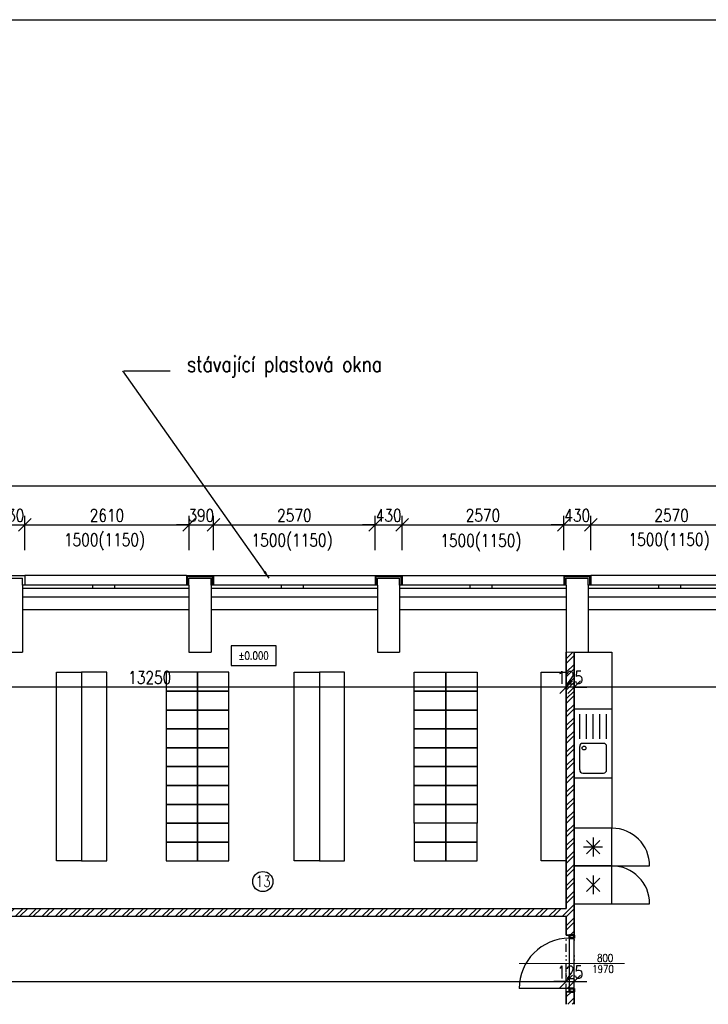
# Model space of a CAD drawing. Header units: millimetres. Extents: x -637441 to -130928, y -380379 to -53767.
# Tile 99 of 193: x -504066 to -493114, y -146827 to -131168. Entities that reach past the tile are written whole.
import ezdxf
from ezdxf.enums import TextEntityAlignment as Align

# ---------------------------------------------------------------- set-up
doc = ezdxf.new("R2010")
doc.units = ezdxf.units.MM
doc.header["$LTSCALE"] = 10
doc.linetypes.add('DIVIDE', pattern=[31.75, 12.7, -6.35, 0, -6.35, 0, -6.35])
for name, color, linetype, lineweight in [('_ARW_PŘÍČKA_NOVÁ', 6, 'Continuous', 35), ('CKDVERE_', 7, 'Continuous', 25), ('CKDVERE_OSY', 1, 'Continuous', 18), ('CKDVERE_PRAH', 7, 'Continuous', 25), ('CKDVERE_ZARUBNE_RAM', 5, 'Continuous', 50), ('CKKOTY', 7, 'Continuous', 25), ('CKSTENY_NADROVINOU', 7, 'DIVIDE', 25), ('CKSTENY_SRAF', 1, 'Continuous', 18), ('CKTEXTY_MALE', 7, 'Continuous', 25), ('CKTEXTY_STREDNI', 6, 'Continuous', 50)]:
    doc.layers.add(name, color=color, linetype=linetype, lineweight=lineweight)
for name, color, linetype in [('_ARW_ZAŘIZOVÁKY', 7, 'Continuous'), ('_ARW_ŠATNÍ_NÁBYTEK', 7, 'Continuous'), ('CKDVERE_POPIS', 7, 'Continuous'), ('SLABĚ', 7, 'Continuous'), ('Výplně otvorů', 7, 'Continuous'), ('ZDIVO', 6, 'Continuous'), ('ŠRAFY', 252, 'Continuous')]:
    doc.layers.add(name, color=color, linetype=linetype)
doc.styles.get("Standard").update_dxf_attribs({"font": 'simplex.shx', "width": 0.8})
doc.linetypes.add('IZOLACE', pattern='A,0.00254,-2.54,[134,ltypeshp.shx,S=2.54,R=0,X=-2.54,Y=0],-5.08,[134,ltypeshp.shx,S=2.54,R=180,X=2.54,Y=0],-2.54', length=10.16254)
doc.dimstyles.new('Cadkon', dxfattribs={"dimscale": 80, "dimtxt": 2.5, "dimasz": 2.5, "dimexe": 1.768, "dimexo": 5, "dimtad": 1, "dimrnd": 1, "dimtxsty": 'Standard', "dimblk1": 'OBLIQUE', "dimblk2": 'OBLIQUE', "dimsah": 1, "dimcen": 2.5, "dimdle": 1.8, "dimadec": 0, "dimazin": 0, "dimtfac": 1, "dimtix": 1, "dimtmove": 2, "dimatfit": 3, "dimfxl": 1, "dimarcsym": 0})
doc.dimstyles.new('Kopie z cadkon', dxfattribs={"dimscale": 100, "dimtxt": 2.5, "dimasz": 2.5, "dimexe": 1.768, "dimexo": 5, "dimgap": 0.666, "dimtad": 1, "dimdec": 0, "dimrnd": 1, "dimdsep": 46, "dimtxsty": 'Standard', "dimblk1": 'OBLIQUE', "dimblk2": 'OBLIQUE', "dimsah": 1, "dimcen": 2, "dimdle": 1.8, "dimazin": 2, "dimtfac": 0.75, "dimtdec": 0, "dimtix": 1, "dimtmove": 2, "dimatfit": 3, "dimfxl": 1, "dimtolj": 1, "dimtzin": 0, "dimarcsym": 0})
doc.dimstyles.new('normální', dxfattribs={"dimscale": 50, "dimtxt": 2.5, "dimasz": 2.5, "dimexe": 1.768, "dimexo": 5, "dimtad": 1, "dimrnd": 1, "dimtxsty": 'Standard', "dimblk1": 'OBLIQUE', "dimblk2": 'OBLIQUE', "dimsah": 1, "dimcen": 2.5, "dimdle": 1.8, "dimadec": 0, "dimazin": 0, "dimtfac": 1, "dimtix": 1, "dimtmove": 2, "dimatfit": 3, "dimfxl": 1, "dimarcsym": 0})
pattern_1 = [(45, (-3596.95, 0), (-106.066017, 106.066017), []), (45, (-3526.24, 0), (-106.066017, 106.066017), [])]

# ---------------------------------------------------------------- blocks, each defined once
blk = doc.blocks.new('ckheight')
at = {"color": 0, "linetype": 'ByBlock'}
blk.add_lwpolyline([(-28.5, 12.5), (-28.5, -12.5), (28.5, -12.5), (28.5, 12.5)], close=True, dxfattribs=at)
at = {"width": 0.8}
blk.add_attdef('VÝŠKA', text='', height=10, dxfattribs=at).set_placement((0, 0), align=Align.MIDDLE)
blk = doc.blocks.new('_OBLIQUE')
at = {"color": 0, "linetype": 'ByBlock'}
blk.add_line((-0.5, -0.5), (0.5, 0.5), dxfattribs=at)
blk = doc.blocks.new('*D973')
at = {"layer": 'CKKOTY', "color": 0, "lineweight": -2}
for p, q in [((-504413, -139201), (-504613, -139201)), ((-504413, -139607), (-504413, -139059)), ((-504413, -139201), (-503983, -139201)), ((-503983, -139607), (-503983, -139059)), ((-503983, -139201), (-503783, -139201))]:
    blk.add_line(p, q, dxfattribs=at)
at = {"layer": 'DEFPOINTS', "color": 0}
for p in [(-503983, -139201), (-504413, -140007), (-503983, -140007)]:
    blk.add_point(p, dxfattribs=at)
at = {"layer": 'CKKOTY', "color": 0, "lineweight": -2, "xscale": 200, "yscale": 200, "zscale": 200}
blk.add_blockref('_OBLIQUE', (-504413, -139201), dxfattribs=at)
at = {"layer": 'CKKOTY', "color": 0, "lineweight": -2, "xscale": 200, "yscale": 200, "zscale": 200, "rotation": 180}
blk.add_blockref('_OBLIQUE', (-503983, -139201), dxfattribs=at)
at = {"layer": 'CKKOTY', "color": 0, "insert": (-504198, -139051), "char_height": 200, "attachment_point": 5}
blk.add_mtext('430', dxfattribs=at)
blk = doc.blocks.new('*D974')
at = {"layer": 'CKKOTY', "color": 0, "lineweight": -2}
for p, q in [((-504127, -139201), (-501229, -139201)), ((-503983, -139607), (-503983, -139059)), ((-501373, -139607), (-501373, -139059))]:
    blk.add_line(p, q, dxfattribs=at)
at = {"layer": 'DEFPOINTS', "color": 0}
for p in [(-501373, -139201), (-503983, -140007), (-501373, -140007)]:
    blk.add_point(p, dxfattribs=at)
at = {"layer": 'CKKOTY', "color": 0, "lineweight": -2, "xscale": 200, "yscale": 200, "zscale": 200, "rotation": 180}
blk.add_blockref('_OBLIQUE', (-503983, -139201), dxfattribs=at)
at = {"layer": 'CKKOTY', "color": 0, "lineweight": -2, "xscale": 200, "yscale": 200, "zscale": 200}
blk.add_blockref('_OBLIQUE', (-501373, -139201), dxfattribs=at)
at = {"layer": 'CKKOTY', "color": 0, "insert": (-502678, -139051), "char_height": 200, "attachment_point": 5}
blk.add_mtext('2610', dxfattribs=at)
blk = doc.blocks.new('*D975')
at = {"layer": 'CKKOTY', "color": 0, "lineweight": -2}
for p, q in [((-501373, -139201), (-501573, -139201)), ((-501373, -139607), (-501373, -139059)), ((-501373, -139201), (-500983, -139201)), ((-500983, -139607), (-500983, -139059)), ((-500983, -139201), (-500783, -139201))]:
    blk.add_line(p, q, dxfattribs=at)
at = {"layer": 'DEFPOINTS', "color": 0}
for p in [(-500983, -139201), (-501373, -140007), (-500983, -140007)]:
    blk.add_point(p, dxfattribs=at)
at = {"layer": 'CKKOTY', "color": 0, "lineweight": -2, "xscale": 200, "yscale": 200, "zscale": 200}
blk.add_blockref('_OBLIQUE', (-501373, -139201), dxfattribs=at)
at = {"layer": 'CKKOTY', "color": 0, "lineweight": -2, "xscale": 200, "yscale": 200, "zscale": 200, "rotation": 180}
blk.add_blockref('_OBLIQUE', (-500983, -139201), dxfattribs=at)
at = {"layer": 'CKKOTY', "color": 0, "insert": (-501178, -139051), "char_height": 200, "attachment_point": 5}
blk.add_mtext('390', dxfattribs=at)
blk = doc.blocks.new('*D976')
at = {"layer": 'CKKOTY', "color": 0, "lineweight": -2}
for p, q in [((-501127, -139201), (-498269, -139201)), ((-500983, -139607), (-500983, -139059)), ((-498413, -139607), (-498413, -139059))]:
    blk.add_line(p, q, dxfattribs=at)
at = {"layer": 'DEFPOINTS', "color": 0}
for p in [(-498413, -139201), (-500983, -140007), (-498413, -140007)]:
    blk.add_point(p, dxfattribs=at)
at = {"layer": 'CKKOTY', "color": 0, "lineweight": -2, "xscale": 200, "yscale": 200, "zscale": 200, "rotation": 180}
blk.add_blockref('_OBLIQUE', (-500983, -139201), dxfattribs=at)
at = {"layer": 'CKKOTY', "color": 0, "lineweight": -2, "xscale": 200, "yscale": 200, "zscale": 200}
blk.add_blockref('_OBLIQUE', (-498413, -139201), dxfattribs=at)
at = {"layer": 'CKKOTY', "color": 0, "insert": (-499698, -139051), "char_height": 200, "attachment_point": 5}
blk.add_mtext('2570', dxfattribs=at)
blk = doc.blocks.new('*D977')
at = {"layer": 'CKKOTY', "color": 0, "lineweight": -2}
for p, q in [((-498413, -139201), (-498613, -139201)), ((-498413, -139607), (-498413, -139059)), ((-498413, -139201), (-497983, -139201)), ((-497983, -139607), (-497983, -139059)), ((-497983, -139201), (-497783, -139201))]:
    blk.add_line(p, q, dxfattribs=at)
at = {"layer": 'DEFPOINTS', "color": 0}
for p in [(-497983, -139201), (-498413, -140007), (-497983, -140007)]:
    blk.add_point(p, dxfattribs=at)
at = {"layer": 'CKKOTY', "color": 0, "lineweight": -2, "xscale": 200, "yscale": 200, "zscale": 200}
blk.add_blockref('_OBLIQUE', (-498413, -139201), dxfattribs=at)
at = {"layer": 'CKKOTY', "color": 0, "lineweight": -2, "xscale": 200, "yscale": 200, "zscale": 200, "rotation": 180}
blk.add_blockref('_OBLIQUE', (-497983, -139201), dxfattribs=at)
at = {"layer": 'CKKOTY', "color": 0, "insert": (-498198, -139051), "char_height": 200, "attachment_point": 5}
blk.add_mtext('430', dxfattribs=at)
blk = doc.blocks.new('*D978')
at = {"layer": 'CKKOTY', "color": 0, "lineweight": -2}
for p, q in [((-498127, -139201), (-495269, -139201)), ((-497983, -139607), (-497983, -139059)), ((-495413, -139607), (-495413, -139059))]:
    blk.add_line(p, q, dxfattribs=at)
at = {"layer": 'DEFPOINTS', "color": 0}
for p in [(-495413, -139201), (-497983, -140007), (-495413, -140007)]:
    blk.add_point(p, dxfattribs=at)
at = {"layer": 'CKKOTY', "color": 0, "lineweight": -2, "xscale": 200, "yscale": 200, "zscale": 200, "rotation": 180}
blk.add_blockref('_OBLIQUE', (-497983, -139201), dxfattribs=at)
at = {"layer": 'CKKOTY', "color": 0, "lineweight": -2, "xscale": 200, "yscale": 200, "zscale": 200}
blk.add_blockref('_OBLIQUE', (-495413, -139201), dxfattribs=at)
at = {"layer": 'CKKOTY', "color": 0, "insert": (-496698, -139051), "char_height": 200, "attachment_point": 5}
blk.add_mtext('2570', dxfattribs=at)
blk = doc.blocks.new('*D979')
at = {"layer": 'CKKOTY', "color": 0, "lineweight": -2}
for p, q in [((-495413, -139201), (-495613, -139201)), ((-495413, -139607), (-495413, -139059)), ((-495413, -139201), (-494983, -139201)), ((-494983, -139607), (-494983, -139059)), ((-494983, -139201), (-494783, -139201))]:
    blk.add_line(p, q, dxfattribs=at)
at = {"layer": 'DEFPOINTS', "color": 0}
for p in [(-494983, -139201), (-495413, -140007), (-494983, -140007)]:
    blk.add_point(p, dxfattribs=at)
at = {"layer": 'CKKOTY', "color": 0, "lineweight": -2, "xscale": 200, "yscale": 200, "zscale": 200}
blk.add_blockref('_OBLIQUE', (-495413, -139201), dxfattribs=at)
at = {"layer": 'CKKOTY', "color": 0, "lineweight": -2, "xscale": 200, "yscale": 200, "zscale": 200, "rotation": 180}
blk.add_blockref('_OBLIQUE', (-494983, -139201), dxfattribs=at)
at = {"layer": 'CKKOTY', "color": 0, "insert": (-495198, -139051), "char_height": 200, "attachment_point": 5}
blk.add_mtext('430', dxfattribs=at)
blk = doc.blocks.new('*D980')
at = {"layer": 'CKKOTY', "color": 0, "lineweight": -2}
for p, q in [((-495127, -139201), (-492269, -139201)), ((-494983, -139607), (-494983, -139059)), ((-492413, -139607), (-492413, -139059))]:
    blk.add_line(p, q, dxfattribs=at)
at = {"layer": 'DEFPOINTS', "color": 0}
for p in [(-492413, -139201), (-494983, -140007), (-492413, -140007)]:
    blk.add_point(p, dxfattribs=at)
at = {"layer": 'CKKOTY', "color": 0, "lineweight": -2, "xscale": 200, "yscale": 200, "zscale": 200, "rotation": 180}
blk.add_blockref('_OBLIQUE', (-494983, -139201), dxfattribs=at)
at = {"layer": 'CKKOTY', "color": 0, "lineweight": -2, "xscale": 200, "yscale": 200, "zscale": 200}
blk.add_blockref('_OBLIQUE', (-492413, -139201), dxfattribs=at)
at = {"layer": 'CKKOTY', "color": 0, "insert": (-493698, -139051), "char_height": 200, "attachment_point": 5}
blk.add_mtext('2570', dxfattribs=at)
blk = doc.blocks.new('*D927')
at = {"layer": 'CKKOTY', "color": 0, "lineweight": -2}
for p, q in [((-495248, -141484), (-495248, -141642)), ((-477373, -141484), (-477373, -141642)), ((-477229, -141784), (-495392, -141784))]:
    blk.add_line(p, q, dxfattribs=at)
at = {"layer": 'DEFPOINTS', "color": 0}
for p in [(-495248, -141784), (-495248, -141884), (-477373, -141884)]:
    blk.add_point(p, dxfattribs=at)
at = {"layer": 'CKKOTY', "color": 0, "lineweight": -2, "xscale": 200, "yscale": 200, "zscale": 200, "rotation": 180}
blk.add_blockref('_OBLIQUE', (-495248, -141784), dxfattribs=at)
at = {"layer": 'CKKOTY', "color": 0, "lineweight": -2, "xscale": 200, "yscale": 200, "zscale": 200}
blk.add_blockref('_OBLIQUE', (-477373, -141784), dxfattribs=at)
at = {"layer": 'CKKOTY', "color": 0, "insert": (-486311, -141630), "char_height": 200, "attachment_point": 5}
blk.add_mtext('\\A1;17875', dxfattribs=at)
blk = doc.blocks.new('*D928')
at = {"layer": 'CKKOTY', "color": 0, "lineweight": -2}
for p, q in [((-495373, -141469), (-495373, -141642)), ((-495248, -141484), (-495248, -141642)), ((-495373, -141784), (-495573, -141784)), ((-495248, -141784), (-495373, -141784)), ((-495248, -141784), (-495048, -141784))]:
    blk.add_line(p, q, dxfattribs=at)
at = {"layer": 'DEFPOINTS', "color": 0}
for p in [(-495373, -141784), (-495373, -141869), (-495248, -141884)]:
    blk.add_point(p, dxfattribs=at)
at = {"layer": 'CKKOTY', "color": 0, "lineweight": -2, "xscale": 200, "yscale": 200, "zscale": 200}
blk.add_blockref('_OBLIQUE', (-495373, -141784), dxfattribs=at)
at = {"layer": 'CKKOTY', "color": 0, "lineweight": -2, "xscale": 200, "yscale": 200, "zscale": 200, "rotation": 180}
blk.add_blockref('_OBLIQUE', (-495248, -141784), dxfattribs=at)
at = {"layer": 'CKKOTY', "color": 0, "insert": (-495311, -141630), "char_height": 200, "attachment_point": 5}
blk.add_mtext('\\A1;125', dxfattribs=at)
blk = doc.blocks.new('*D929')
at = {"layer": 'CKKOTY', "color": 0, "lineweight": -2}
for p, q in [((-495373, -141469), (-495373, -141642)), ((-495229, -141784), (-508767, -141784)), ((-508623, -142166), (-508623, -141925))]:
    blk.add_line(p, q, dxfattribs=at)
at = {"layer": 'DEFPOINTS', "color": 0}
for p in [(-508623, -141766), (-508623, -141784), (-495373, -141869)]:
    blk.add_point(p, dxfattribs=at)
at = {"layer": 'CKKOTY', "color": 0, "lineweight": -2, "xscale": 200, "yscale": 200, "zscale": 200, "rotation": 180}
blk.add_blockref('_OBLIQUE', (-508623, -141784), dxfattribs=at)
at = {"layer": 'CKKOTY', "color": 0, "lineweight": -2, "xscale": 200, "yscale": 200, "zscale": 200}
blk.add_blockref('_OBLIQUE', (-495373, -141784), dxfattribs=at)
at = {"layer": 'CKKOTY', "color": 0, "insert": (-501998, -141630), "char_height": 200, "attachment_point": 5}
blk.add_mtext('\\A1;13250', dxfattribs=at)
blk = doc.blocks.new('*D1030')
at = {"layer": 'CKTEXTY_MALE', "color": 0, "lineweight": -2}
for p, q in [((-522073, -139443), (-522073, -138446)), ((-461983, -139607), (-461983, -138446)), ((-461839, -138587), (-522217, -138587))]:
    blk.add_line(p, q, dxfattribs=at)
at = {"layer": 'DEFPOINTS', "color": 0}
for p in [(-522073, -138587), (-522073, -139843), (-461983, -140007)]:
    blk.add_point(p, dxfattribs=at)
at = {"layer": 'CKTEXTY_MALE', "color": 0, "lineweight": -2, "xscale": 200, "yscale": 200, "zscale": 200, "rotation": 180}
blk.add_blockref('_OBLIQUE', (-522073, -138587), dxfattribs=at)
at = {"layer": 'CKTEXTY_MALE', "color": 0, "lineweight": -2, "xscale": 200, "yscale": 200, "zscale": 200}
blk.add_blockref('_OBLIQUE', (-461983, -138587), dxfattribs=at)
at = {"layer": 'CKTEXTY_MALE', "color": 0, "insert": (-492028, -138434), "char_height": 200, "attachment_point": 5}
blk.add_mtext('\\A1;60090', dxfattribs=at)
blk = doc.blocks.new('*D1020')
at = {"layer": 'CKKOTY', "color": 0, "lineweight": -2}
for p, q in [((-519073, -146427), (-519073, -146324)), ((-495373, -146427), (-495373, -146324)), ((-519217, -146465), (-495229, -146465))]:
    blk.add_line(p, q, dxfattribs=at)
at = {"layer": 'DEFPOINTS', "color": 0}
for p in [(-495373, -146465), (-519073, -146827), (-495373, -146827)]:
    blk.add_point(p, dxfattribs=at)
at = {"layer": 'CKKOTY', "color": 0, "lineweight": -2, "xscale": 200, "yscale": 200, "zscale": 200, "rotation": 180}
blk.add_blockref('_OBLIQUE', (-519073, -146465), dxfattribs=at)
at = {"layer": 'CKKOTY', "color": 0, "lineweight": -2, "xscale": 200, "yscale": 200, "zscale": 200}
blk.add_blockref('_OBLIQUE', (-495373, -146465), dxfattribs=at)
at = {"layer": 'CKKOTY', "color": 0, "insert": (-507223, -146315), "char_height": 200, "attachment_point": 5}
blk.add_mtext('23700', dxfattribs=at)
blk = doc.blocks.new('*D1021')
at = {"layer": 'CKKOTY', "color": 0, "lineweight": -2}
for p, q in [((-495373, -146427), (-495373, -146324)), ((-495248, -146327), (-495248, -146324)), ((-495373, -146465), (-495573, -146465)), ((-495373, -146465), (-495248, -146465)), ((-495248, -146465), (-495048, -146465))]:
    blk.add_line(p, q, dxfattribs=at)
at = {"layer": 'DEFPOINTS', "color": 0}
for p in [(-495248, -146465), (-495248, -146727), (-495373, -146827)]:
    blk.add_point(p, dxfattribs=at)
at = {"layer": 'CKKOTY', "color": 0, "lineweight": -2, "xscale": 200, "yscale": 200, "zscale": 200}
blk.add_blockref('_OBLIQUE', (-495373, -146465), dxfattribs=at)
at = {"layer": 'CKKOTY', "color": 0, "lineweight": -2, "xscale": 200, "yscale": 200, "zscale": 200, "rotation": 180}
blk.add_blockref('_OBLIQUE', (-495248, -146465), dxfattribs=at)
at = {"layer": 'CKKOTY', "color": 0, "insert": (-495311, -146315), "char_height": 200, "attachment_point": 5}
blk.add_mtext('125', dxfattribs=at)

msp = doc.modelspace()

# ---------------------------------------------------------------- hatches: boundary and pattern name
at = {"layer": 'CKSTENY_SRAF'}
h = msp.add_hatch(dxfattribs=at)
h.set_pattern_fill('ZDIVO-OBECNE', scale=50, style=0)
h.set_pattern_definition(pattern_1)
h.paths.add_polyline_path([(-507048.357, -145302.266), (-506648.357, -145302.266), (-506648.357, -144572.299), (-507048.357, -144572.299)], flags=17)
edge = h.paths.add_edge_path()
edge.add_line((-495248.357, -141227.266), (-495373.357, -141227.266))
edge.add_line((-495373.357, -145302.266), (-495373.357, -141227.266))
edge.add_line((-495248.357, -145727.266), (-495248.357, -141227.266))
edge.add_line((-495373.357, -145727.266), (-495248.357, -145727.266))
edge.add_line((-495373.357, -145427.266), (-495373.357, -145727.266))
edge.add_line((-507448.824, -145427.266), (-495373.357, -145427.266))
edge.add_line((-506548.357, -145302.266), (-495373.357, -145302.266))
edge.add_line((-507448.824, -145302.266), (-507448.824, -145427.266))
edge.add_line((-507048.357, -145302.266), (-506648.357, -145302.266))
edge.add_line((-507173.357, -144422.299), (-507173.357, -145302.266))
edge.add_line((-507048.357, -144572.299), (-507048.357, -145302.266))
edge.add_line((-507448.824, -145302.266), (-507174.824, -145302.266))
edge.add_line((-506548.357, -144472.299), (-506548.357, -145302.266))
edge.add_line((-507048.357, -144472.299), (-506548.357, -144472.299))
edge.add_line((-507048.357, -144422.299), (-507048.357, -144472.299))
edge.add_line((-507173.357, -144422.299), (-507048.357, -144422.299))
h = msp.add_hatch(dxfattribs=at)
h.set_pattern_fill('ZDIVO-OBECNE', scale=50, style=0)
h.set_pattern_definition(pattern_1)
h.paths.add_polyline_path([(-495248.357, -146827.266), (-495248.357, -146627.266), (-495373.357, -146627.266), (-495373.357, -146827.266)])

# ---------------------------------------------------------------- linework, layer by layer
at = {"layer": '_ARW_PŘÍČKA_NOVÁ'}
for p, q in [((-495373.357, -145302.266), (-495373.357, -141227.266)), ((-495248.357, -145727.266), (-495248.357, -141227.266)), ((-495373.357, -145427.266), (-495373.357, -145727.266)), ((-495373.357, -145727.266), (-495248.357, -145727.266)), ((-495373.357, -146627.266), (-495373.357, -146827.266)), ((-495373.357, -146627.266), (-495248.357, -146627.266)), ((-495248.357, -146827.266), (-495248.357, -146627.266))]:
    msp.add_line(p, q, dxfattribs=at)
at = {"layer": '_ARW_ZAŘIZOVÁKY', "color": 7}
for p, q in [((-495247.464, -141227.266), (-494647.464, -141227.266)), ((-494647.464, -141227.266), (-494647.464, -144026.875)), ((-494647.464, -141227.266), (-494647.464, -144026.875)), ((-495247.464, -142130.411), (-494647.464, -142130.411)), ((-494647.464, -142130.411), (-494647.464, -143230.411)), ((-494647.464, -142130.411), (-494647.464, -143230.411)), ((-495155.62, -142602.88), (-495155.62, -142210.411)), ((-495049.73, -142602.88), (-495049.73, -142210.411)), ((-494943.847, -142602.88), (-494943.847, -142210.411)), ((-494837.956, -142602.88), (-494837.956, -142210.411)), ((-494732.066, -142602.88), (-494732.066, -142210.411)), ((-495159.573, -143099.63), (-495159.573, -142727.536)), ((-494782.066, -142677.536), (-495109.573, -142677.536)), ((-494732.066, -143099.63), (-494732.066, -142727.536)), ((-494732.065, -143099.63), (-494732.065, -142727.536)), ((-494647.464, -143230.411), (-495247.464, -143230.411)), ((-494647.464, -143230.411), (-495247.464, -143230.411)), ((-495109.573, -143149.63), (-494782.065, -143149.63)), ((-495109.573, -143149.63), (-494782.066, -143149.63)), ((-494647.464, -144026.875), (-495247.464, -144026.875)), ((-495247.464, -144026.875), (-495247.464, -144626.875)), ((-494647.464, -144026.875), (-495247.464, -144026.875)), ((-494647.464, -144026.875), (-495247.464, -144026.875)), ((-494647.464, -144026.875), (-495247.464, -144026.875)), ((-494647.464, -144626.875), (-494647.464, -144026.875)), ((-494647.464, -144626.875), (-494647.464, -144026.875)), ((-494841.398, -144220.809), (-495053.53, -144432.941)), ((-495053.53, -144220.809), (-494841.398, -144432.941)), ((-494841.398, -144220.809), (-495053.53, -144432.941)), ((-495053.53, -144220.809), (-494841.398, -144432.941)), ((-494947.464, -144176.875), (-494947.464, -144476.875)), ((-494947.464, -144176.875), (-494947.464, -144476.875)), ((-494797.464, -144326.875), (-495097.464, -144326.875)), ((-494797.464, -144326.875), (-495097.464, -144326.875)), ((-495247.464, -144626.875), (-494647.464, -144626.875)), ((-494647.464, -144626.875), (-495247.464, -144626.875)), ((-495247.464, -144626.875), (-495247.464, -145226.875)), ((-495247.464, -144626.875), (-494647.464, -144626.875)), ((-494647.464, -144626.875), (-495247.464, -144626.875)), ((-494647.464, -144626.875), (-494047.464, -144626.875)), ((-494647.464, -145226.875), (-494647.464, -144626.875)), ((-494647.464, -144626.875), (-494047.464, -144626.875)), ((-494647.464, -145226.875), (-494647.464, -144626.875)), ((-494841.398, -144820.809), (-495053.53, -145032.941)), ((-495053.53, -144820.809), (-494841.398, -145032.941)), ((-494841.398, -144820.809), (-495053.53, -145032.941)), ((-495053.53, -144820.809), (-494841.398, -145032.941)), ((-494947.464, -144776.875), (-494947.464, -145076.875)), ((-494947.464, -144776.875), (-494947.464, -145076.875)), ((-495247.464, -145226.875), (-494647.464, -145226.875)), ((-495247.464, -145226.875), (-494647.464, -145226.875)), ((-494647.464, -145226.875), (-494047.464, -145226.875)), ((-494647.464, -145226.875), (-494047.464, -145226.875))]:
    msp.add_line(p, q, dxfattribs=at)
msp.add_circle((-495091.05, -142751.255), 30.074, dxfattribs=at)
for centre, radius, start, end in [((-495109.573, -142727.536), 50, 89.9999932, 180.0000137), ((-494782.066, -142727.536), 50, 0.0000546, 89.9999932), ((-495109.573, -143099.63), 50, 180.0000683, 270.0000751), ((-494782.066, -143099.63), 50, 270.0000751, 0.0000546), ((-494782.065, -143099.63), 50, 270.0000751, 0.0000546), ((-494647.464, -144626.875), 600, 0, 90), ((-494647.464, -144626.875), 600, 0, 90), ((-494647.464, -145226.875), 600, 0, 90), ((-494647.464, -145226.875), 600, 0, 90)]:
    msp.add_arc(centre, radius, start, end, dxfattribs=at)
at = {"layer": '_ARW_ŠATNÍ_NÁBYTEK'}
for p, q in [((-503482.572, -144547.266), (-503482.572, -141547.266)), ((-503482.572, -141547.266), (-503082.572, -141547.266)), ((-503082.572, -141547.266), (-503082.572, -144547.266)), ((-502682.572, -141547.266), (-503082.572, -141547.266)), ((-503082.572, -141547.266), (-503082.572, -144547.266)), ((-502682.572, -144547.266), (-502682.572, -141547.266)), ((-501238.307, -141547.266), (-501738.307, -141547.266)), ((-501738.307, -141547.266), (-501738.307, -141847.266)), ((-500738.307, -141547.266), (-501238.307, -141547.266)), ((-501238.307, -141547.266), (-501238.307, -141847.266)), ((-501238.307, -141847.266), (-501238.307, -141547.266)), ((-500738.307, -141847.266), (-500738.307, -141547.266)), ((-499698.314, -144547.266), (-499698.314, -141547.266)), ((-499698.314, -141547.266), (-499298.314, -141547.266)), ((-498898.314, -141547.266), (-499298.314, -141547.266)), ((-499298.314, -141547.266), (-499298.314, -144547.266)), ((-499298.314, -141547.266), (-499298.314, -144547.266)), ((-498898.314, -144547.266), (-498898.314, -141547.266)), ((-497790.874, -141547.266), (-497290.874, -141547.266)), ((-497790.874, -141847.266), (-497790.874, -141547.266)), ((-497290.874, -141547.266), (-497290.874, -141847.266)), ((-497290.874, -141547.266), (-496790.874, -141547.266)), ((-497290.874, -141847.266), (-497290.874, -141547.266)), ((-496790.874, -141547.266), (-496790.874, -141847.266)), ((-501238.307, -141847.266), (-501738.307, -141847.266)), ((-501738.307, -141847.266), (-501738.307, -142147.266)), ((-501738.307, -141847.266), (-501238.307, -141847.266)), ((-500738.307, -141847.266), (-501238.307, -141847.266)), ((-501238.307, -141847.266), (-501238.307, -142147.266)), ((-501238.307, -142147.266), (-501238.307, -141847.266)), ((-501238.307, -141847.266), (-500738.307, -141847.266)), ((-500738.307, -142147.266), (-500738.307, -141847.266)), ((-497790.874, -141847.266), (-497290.874, -141847.266)), ((-497790.874, -142147.266), (-497790.874, -141847.266)), ((-497290.874, -141847.266), (-497790.874, -141847.266)), ((-497290.874, -141847.266), (-497290.874, -142147.266)), ((-497290.874, -141847.266), (-496790.874, -141847.266)), ((-497290.874, -142147.266), (-497290.874, -141847.266)), ((-496790.874, -141847.266), (-497290.874, -141847.266)), ((-496790.874, -141847.266), (-496790.874, -142147.266)), ((-501238.307, -142147.266), (-501738.307, -142147.266)), ((-501738.307, -142147.266), (-501738.307, -142447.266)), ((-501738.307, -142147.266), (-501238.307, -142147.266)), ((-500738.307, -142147.266), (-501238.307, -142147.266)), ((-501238.307, -142147.266), (-501238.307, -142447.266)), ((-501238.307, -142447.266), (-501238.307, -142147.266)), ((-501238.307, -142147.266), (-500738.307, -142147.266)), ((-500738.307, -142447.266), (-500738.307, -142147.266)), ((-497790.874, -142147.266), (-497290.874, -142147.266)), ((-497790.874, -142447.266), (-497790.874, -142147.266)), ((-497290.874, -142147.266), (-497790.874, -142147.266)), ((-497290.874, -142147.266), (-497290.874, -142447.266)), ((-497290.874, -142147.266), (-496790.874, -142147.266)), ((-497290.874, -142447.266), (-497290.874, -142147.266)), ((-496790.874, -142147.266), (-497290.874, -142147.266)), ((-496790.874, -142147.266), (-496790.874, -142447.266)), ((-501738.307, -142447.266), (-501238.307, -142447.266)), ((-501238.307, -142447.266), (-501738.307, -142447.266)), ((-501738.307, -142447.266), (-501738.307, -142747.266)), ((-501238.307, -142447.266), (-500738.307, -142447.266)), ((-500738.307, -142447.266), (-501238.307, -142447.266)), ((-501238.307, -142447.266), (-501238.307, -142747.266)), ((-501238.307, -142747.266), (-501238.307, -142447.266)), ((-500738.307, -142747.266), (-500738.307, -142447.266)), ((-497290.874, -142447.266), (-497790.874, -142447.266)), ((-497790.874, -142447.266), (-497290.874, -142447.266)), ((-497790.874, -142747.266), (-497790.874, -142447.266)), ((-497290.874, -142447.266), (-497290.874, -142747.266)), ((-496790.874, -142447.266), (-497290.874, -142447.266)), ((-497290.874, -142447.266), (-496790.874, -142447.266)), ((-497290.874, -142747.266), (-497290.874, -142447.266)), ((-496790.874, -142447.266), (-496790.874, -142747.266)), ((-501738.307, -142747.266), (-501238.307, -142747.266)), ((-501238.307, -142747.266), (-501738.307, -142747.266)), ((-501738.307, -142747.266), (-501738.307, -143047.266)), ((-501238.307, -142747.266), (-500738.307, -142747.266)), ((-500738.307, -142747.266), (-501238.307, -142747.266)), ((-501238.307, -142747.266), (-501238.307, -143047.266)), ((-501238.307, -143047.266), (-501238.307, -142747.266)), ((-500738.307, -143047.266), (-500738.307, -142747.266)), ((-497290.874, -142747.266), (-497790.874, -142747.266)), ((-497790.874, -142747.266), (-497290.874, -142747.266)), ((-497790.874, -143047.266), (-497790.874, -142747.266)), ((-497290.874, -142747.266), (-497290.874, -143047.266)), ((-496790.874, -142747.266), (-497290.874, -142747.266)), ((-497290.874, -142747.266), (-496790.874, -142747.266)), ((-497290.874, -143047.266), (-497290.874, -142747.266)), ((-496790.874, -142747.266), (-496790.874, -143047.266)), ((-501738.307, -143047.266), (-501238.307, -143047.266)), ((-501238.307, -143047.266), (-501738.307, -143047.266)), ((-501738.307, -143047.266), (-501738.307, -143347.266)), ((-501238.307, -143047.266), (-500738.307, -143047.266)), ((-500738.307, -143047.266), (-501238.307, -143047.266)), ((-501238.307, -143047.266), (-501238.307, -143347.266)), ((-501238.307, -143347.266), (-501238.307, -143047.266)), ((-500738.307, -143347.266), (-500738.307, -143047.266)), ((-497290.874, -143047.266), (-497790.874, -143047.266)), ((-497790.874, -143047.266), (-497290.874, -143047.266)), ((-497790.874, -143347.266), (-497790.874, -143047.266)), ((-497290.874, -143047.266), (-497290.874, -143347.266)), ((-496790.874, -143047.266), (-497290.874, -143047.266)), ((-497290.874, -143047.266), (-496790.874, -143047.266)), ((-497290.874, -143347.266), (-497290.874, -143047.266)), ((-496790.874, -143047.266), (-496790.874, -143347.266)), ((-501738.307, -143347.266), (-501238.307, -143347.266)), ((-501238.307, -143347.266), (-501738.307, -143347.266)), ((-501738.307, -143347.266), (-501738.307, -143647.266)), ((-501238.307, -143347.266), (-500738.307, -143347.266)), ((-500738.307, -143347.266), (-501238.307, -143347.266)), ((-501238.307, -143347.266), (-501238.307, -143647.266)), ((-501238.307, -143647.266), (-501238.307, -143347.266)), ((-500738.307, -143647.266), (-500738.307, -143347.266)), ((-497290.874, -143347.266), (-497790.874, -143347.266)), ((-497790.874, -143347.266), (-497290.874, -143347.266)), ((-497790.874, -143647.266), (-497790.874, -143347.266)), ((-497290.874, -143347.266), (-497290.874, -143647.266)), ((-496790.874, -143347.266), (-497290.874, -143347.266)), ((-497290.874, -143347.266), (-496790.874, -143347.266)), ((-497290.874, -143647.266), (-497290.874, -143347.266)), ((-496790.874, -143347.266), (-496790.874, -143647.266)), ((-501738.307, -143647.266), (-501238.307, -143647.266)), ((-501238.307, -143647.266), (-501738.307, -143647.266)), ((-501738.307, -143647.266), (-501738.307, -143947.266)), ((-501238.307, -143647.266), (-500738.307, -143647.266)), ((-500738.307, -143647.266), (-501238.307, -143647.266)), ((-501238.307, -143647.266), (-501238.307, -143947.266)), ((-501238.307, -143947.266), (-501238.307, -143647.266)), ((-500738.307, -143947.266), (-500738.307, -143647.266)), ((-497290.874, -143647.266), (-497790.874, -143647.266)), ((-497790.874, -143647.266), (-497290.874, -143647.266)), ((-497790.874, -143947.266), (-497790.874, -143647.266)), ((-497290.874, -143647.266), (-497290.874, -143947.266)), ((-496790.874, -143647.266), (-497290.874, -143647.266)), ((-497290.874, -143647.266), (-496790.874, -143647.266)), ((-497290.874, -143947.266), (-497290.874, -143647.266)), ((-496790.874, -143647.266), (-496790.874, -143947.266)), ((-501738.307, -143947.266), (-501238.307, -143947.266)), ((-501238.307, -143947.266), (-501738.307, -143947.266)), ((-501738.307, -143947.266), (-501738.307, -144247.266)), ((-501238.307, -143947.266), (-500738.307, -143947.266)), ((-500738.307, -143947.266), (-501238.307, -143947.266)), ((-501238.307, -143947.266), (-501238.307, -144247.266)), ((-501238.307, -144247.266), (-501238.307, -143947.266)), ((-500738.307, -144247.266), (-500738.307, -143947.266)), ((-497290.874, -143947.266), (-497790.874, -143947.266)), ((-497290.874, -143947.266), (-497790.874, -143947.266)), ((-497790.874, -143947.266), (-497790.874, -144247.266)), ((-496790.874, -143947.266), (-497290.874, -143947.266)), ((-496790.874, -143947.266), (-497290.874, -143947.266)), ((-497290.874, -143947.266), (-497290.874, -144247.266)), ((-497290.874, -144247.266), (-497290.874, -143947.266)), ((-496790.874, -144247.266), (-496790.874, -143947.266)), ((-501738.307, -144247.266), (-501238.307, -144247.266)), ((-501238.307, -144247.266), (-501738.307, -144247.266)), ((-501738.307, -144247.266), (-501738.307, -144547.266)), ((-501238.307, -144247.266), (-500738.307, -144247.266)), ((-500738.307, -144247.266), (-501238.307, -144247.266)), ((-501238.307, -144247.266), (-501238.307, -144547.266)), ((-501238.307, -144547.266), (-501238.307, -144247.266)), ((-500738.307, -144547.266), (-500738.307, -144247.266)), ((-497790.874, -144247.266), (-497290.874, -144247.266)), ((-497290.874, -144247.266), (-497790.874, -144247.266)), ((-497790.874, -144247.266), (-497790.874, -144547.266)), ((-497290.874, -144247.266), (-496790.874, -144247.266)), ((-496790.874, -144247.266), (-497290.874, -144247.266)), ((-497290.874, -144247.266), (-497290.874, -144547.266)), ((-497290.874, -144547.266), (-497290.874, -144247.266)), ((-496790.874, -144547.266), (-496790.874, -144247.266)), ((-503082.572, -144547.266), (-503482.572, -144547.266)), ((-503082.572, -144547.266), (-502682.572, -144547.266)), ((-501738.307, -144547.266), (-501238.307, -144547.266)), ((-501238.307, -144547.266), (-500738.307, -144547.266)), ((-499298.314, -144547.266), (-499698.314, -144547.266)), ((-499298.314, -144547.266), (-498898.314, -144547.266)), ((-497790.874, -144547.266), (-497290.874, -144547.266)), ((-497290.874, -144547.266), (-496790.874, -144547.266))]:
    msp.add_line(p, q, dxfattribs=at)
at = {"layer": '_ARW_ŠATNÍ_NÁBYTEK', "color": 7}
for p, q in [((-495773.357, -144547.266), (-495773.357, -141547.266)), ((-495773.357, -141547.266), (-495373.357, -141547.266)), ((-495373.357, -144547.266), (-495773.357, -144547.266))]:
    msp.add_line(p, q, dxfattribs=at)
at = {"layer": 'CKDVERE_'}
msp.add_line((-495323.357, -146577.266), (-496123.357, -146577.266), dxfattribs=at)
msp.add_arc((-495323.357, -146577.266), 800, 90, 180, dxfattribs=at)
at = {"layer": 'CKDVERE_OSY'}
msp.add_line((-494448.357, -146177.266), (-496123.357, -146177.266), dxfattribs=at)
at = {"layer": 'CKDVERE_PRAH'}
for p, q in [((-495323.357, -146577.266), (-495323.357, -145777.266)), ((-495248.357, -146577.266), (-495248.357, -145777.266))]:
    msp.add_line(p, q, dxfattribs=at)
at = {"layer": 'CKDVERE_ZARUBNE_RAM'}
for p, q in [((-495323.357, -145727.266), (-495323.357, -145777.266)), ((-495248.357, -145727.266), (-495323.357, -145727.266)), ((-495323.357, -145777.266), (-495248.357, -145777.266)), ((-495248.357, -145777.266), (-495248.357, -145727.266)), ((-495323.357, -146627.266), (-495323.357, -146577.266)), ((-495323.357, -146577.266), (-495248.357, -146577.266)), ((-495248.357, -146627.266), (-495323.357, -146627.266)), ((-495248.357, -146577.266), (-495248.357, -146627.266))]:
    msp.add_line(p, q, dxfattribs=at)
at = {"layer": 'CKKOTY', "color": 7}
msp.add_lwpolyline([(-542951.964, -131167.738), (-458951.964, -131167.738), (-458951.964, -190567.738), (-542951.964, -190567.738)], close=True, dxfattribs=at)
at = {"layer": 'CKSTENY_NADROVINOU'}
for p, q in [((-495373.357, -146627.266), (-495373.357, -145727.266)), ((-495248.357, -146627.266), (-495248.357, -145727.266))]:
    msp.add_line(p, q, dxfattribs=at)
at = {"layer": 'CKSTENY_SRAF', "color": 7}
msp.add_line((-495248.357, -141227.266), (-495373.357, -141227.266), dxfattribs=at)
at = {"layer": 'CKTEXTY_MALE'}
msp.add_line((-502404.313, -136750.87), (-501674.821, -136750.87), dxfattribs=at)
at = {"layer": 'CKTEXTY_MALE', "color": 7}
msp.add_circle((-500199.854, -144875.249), 160.548, dxfattribs=at)
at = {"layer": 'SLABĚ'}
for p, q in [((-504373.358, -140047.266), (-504023.358, -140047.266)), ((-501413.358, -140007.266), (-503983.358, -140007.266)), ((-501373.358, -140047.266), (-501023.358, -140047.266)), ((-500983.358, -140007.266), (-498413.358, -140007.266)), ((-498373.358, -140047.266), (-498023.358, -140047.266)), ((-495373.358, -140047.266), (-495023.358, -140047.266)), ((-504023.358, -140347.266), (-501373.358, -140347.266)), ((-501023.358, -140347.266), (-498373.358, -140347.266)), ((-498023.358, -140347.266), (-495373.358, -140347.266)), ((-495023.358, -140347.266), (-492373.358, -140347.266)), ((-504023.358, -140545.988), (-501373.358, -140545.988)), ((-501023.358, -140545.988), (-498373.358, -140545.988)), ((-498023.358, -140545.988), (-495373.358, -140545.988)), ((-495023.358, -140545.988), (-492373.358, -140545.988))]:
    msp.add_line(p, q, dxfattribs=at)
at = {"layer": 'SLABĚ', "lineweight": -3}
for p, q in [((-504023.358, -140160.104), (-504023.358, -140047.266)), ((-501373.358, -140160.104), (-501373.358, -140047.266)), ((-501023.358, -140160.104), (-501023.358, -140047.266)), ((-498373.358, -140160.104), (-498373.358, -140047.266)), ((-498023.358, -140160.104), (-498023.358, -140047.266)), ((-497983.358, -140007.266), (-495413.358, -140007.266)), ((-495373.358, -140160.104), (-495373.358, -140047.266)), ((-495023.358, -140160.104), (-495023.358, -140047.266)), ((-492413.358, -140007.266), (-494983.358, -140007.266))]:
    msp.add_line(p, q, dxfattribs=at)
at = {"layer": 'Výplně otvorů'}
for p, q in [((-501373.358, -140160.104), (-504023.358, -140160.104)), ((-501373.358, -140215.336), (-504023.358, -140215.336)), ((-502909.054, -140160.104), (-502909.054, -140215.336)), ((-502559.054, -140160.104), (-502559.054, -140215.336)), ((-498373.358, -140160.104), (-501023.358, -140160.104)), ((-498373.358, -140215.336), (-501023.358, -140215.336)), ((-499909.054, -140160.104), (-499909.054, -140215.336)), ((-499559.054, -140160.104), (-499559.054, -140215.336)), ((-495373.358, -140160.104), (-498023.358, -140160.104)), ((-495373.358, -140215.336), (-498023.358, -140215.336)), ((-496909.054, -140160.104), (-496909.054, -140215.336)), ((-496559.054, -140160.104), (-496559.054, -140215.336)), ((-492373.358, -140160.104), (-495023.358, -140160.104)), ((-492373.358, -140215.336), (-495023.358, -140215.336)), ((-493909.054, -140160.104), (-493909.054, -140215.336)), ((-493559.054, -140160.104), (-493559.054, -140215.336))]:
    msp.add_line(p, q, dxfattribs=at)
at = {"layer": 'ZDIVO'}
for p, q in [((-504413.358, -140007.266), (-503983.358, -140007.266)), ((-503983.358, -140007.266), (-503983.358, -140160.104)), ((-501413.358, -140007.266), (-500983.358, -140007.266)), ((-501413.358, -140007.266), (-501413.358, -140160.104)), ((-500983.358, -140007.266), (-500983.358, -140160.104)), ((-498413.358, -140007.266), (-497983.358, -140007.266)), ((-498413.358, -140007.266), (-498413.358, -140160.104)), ((-497983.358, -140007.266), (-497983.358, -140160.104)), ((-495413.358, -140007.266), (-494983.358, -140007.266)), ((-495413.358, -140007.266), (-495413.358, -140160.104)), ((-494983.358, -140007.266), (-494983.358, -140160.104)), ((-504023.358, -140160.104), (-504023.358, -141227.266)), ((-501373.358, -140160.104), (-501373.358, -141227.266)), ((-501023.358, -140160.104), (-501023.358, -141227.266)), ((-498373.358, -140160.104), (-498373.358, -141227.266)), ((-498373.358, -140202.034), (-498373.358, -141227.266)), ((-498023.358, -140160.104), (-498023.358, -141227.266)), ((-495373.358, -140160.104), (-495373.358, -141227.266)), ((-495023.358, -140160.104), (-495023.358, -141227.266)), ((-504373.358, -141227.266), (-504023.358, -141227.266)), ((-501373.358, -141227.266), (-501023.358, -141227.266)), ((-498373.358, -141227.266), (-498023.358, -141227.266)), ((-498373.358, -141227.266), (-498023.358, -141227.266)), ((-495248.357, -141227.266), (-495223.357, -141227.266)), ((-495223.357, -141227.266), (-495023.358, -141227.266)), ((-506548.357, -145302.266), (-495373.357, -145302.266)), ((-507448.824, -145427.266), (-495373.357, -145427.266))]:
    msp.add_line(p, q, dxfattribs=at)
at = {"layer": 'ŠRAFY', "linetype": 'IZOLACE', "ltscale": 0.015}
for p, q in [((-501398.358, -140022.266), (-500998.358, -140022.266)), ((-501398.358, -140160.104), (-501398.358, -140022.266)), ((-500998.358, -140160.104), (-500998.358, -140022.266)), ((-498398.358, -140022.266), (-497998.358, -140022.266)), ((-498398.358, -140160.104), (-498398.358, -140022.266)), ((-497998.358, -140160.104), (-497998.358, -140022.266)), ((-495398.358, -140022.266), (-494998.358, -140022.266)), ((-495398.358, -140160.104), (-495398.358, -140022.266)), ((-494998.358, -140160.104), (-494998.358, -140022.266))]:
    msp.add_line(p, q, dxfattribs=at)

# ---------------------------------------------------------------- block references
at = {"layer": 'CKKOTY', "color": 7, "xscale": 12.5, "yscale": 12.5, "zscale": 12.5}
msp.add_blockref('ckheight', (-500345.293, -141280.943), dxfattribs=at).add_auto_attribs({'VÝŠKA': '%%p0.000'})

# ---------------------------------------------------------------- texts
at = {"layer": 'CKDVERE_POPIS', "width": 0.8}
msp.add_text('  800', height=125, dxfattribs=at).set_placement((-494823.357, -146152.266), align=Align.CENTER)
msp.add_text(' 1970', height=125, dxfattribs=at).set_placement((-494823.357, -146202.266), align=Align.TOP_CENTER)
at = {"layer": 'CKTEXTY_MALE', "color": 7, "width": 0.8}
for s, height, p in [('stávající plastová okna', 250, (-501404.749, -136769.947)), ('13', 175, (-500313.077, -144959.503))]:
    msp.add_text(s, height=height, dxfattribs=at).set_placement(p)
at = {"layer": 'CKTEXTY_STREDNI', "color": 7, "width": 0.8}
for p in [(-503361.821, -139539.138), (-500378.72, -139545.759), (-497376.259, -139552.131), (-494383.361, -139536.201)]:
    msp.add_text('1500(1150)', height=200, dxfattribs=at).set_placement(p)

# ---------------------------------------------------------------- dimensions: what is measured, and where the dimension line sits
at = {"layer": 'CKKOTY', "color": 7}
for base, p1, p2, picture, middle in [((-503983.358, -139200.929), (-504413.358, -140007.266), (-503983.358, -140007.266), '*D973', (-504198.358, -139050.929)), ((-501373.358, -139200.929), (-503983.358, -140007.266), (-501373.358, -140007.266), '*D974', (-502678.358, -139050.929)), ((-500983.358, -139200.929), (-501373.358, -140007.266), (-500983.358, -140007.266), '*D975', (-501178.358, -139050.929)), ((-498413.358, -139200.929), (-500983.358, -140007.266), (-498413.358, -140007.266), '*D976', (-499698.358, -139050.929)), ((-497983.358, -139200.929), (-498413.358, -140007.266), (-497983.358, -140007.266), '*D977', (-498198.358, -139050.929)), ((-495413.358, -139200.929), (-497983.358, -140007.266), (-495413.358, -140007.266), '*D978', (-496698.358, -139050.929)), ((-494983.358, -139200.929), (-495413.358, -140007.266), (-494983.358, -140007.266), '*D979', (-495198.358, -139050.929)), ((-492413.358, -139200.929), (-494983.358, -140007.266), (-492413.358, -140007.266), '*D980', (-493698.358, -139050.929)), ((-495373.357, -146464.967), (-519073.358, -146827.266), (-495373.357, -146827.266), '*D1020', (-507223.358, -146314.967)), ((-495248.357, -146464.967), (-495373.357, -146827.266), (-495248.357, -146727.266), '*D1021', (-495310.857, -146314.967))]:
    dim = msp.add_linear_dim(base=base, p1=p1, p2=p2, dimstyle='Cadkon', dxfattribs=at)
    dim.commit()
    dim.dimension.update_dxf_attribs({"geometry": picture, "text_midpoint": middle})
for base, p1, p2, picture, middle in [((-508623.357, -141783.596), (-495373.357, -141868.596), (-508623.357, -141765.517), '*D929', (-501998.357, -141630.316)), ((-495373.357, -141783.596), (-495248.357, -141883.596), (-495373.357, -141868.596), '*D928', (-495310.857, -141630.316)), ((-495248.357, -141783.596), (-477373.358, -141883.596), (-495248.357, -141883.596), '*D927', (-486310.858, -141630.316))]:
    dim = msp.add_linear_dim(base=base, p1=p1, p2=p2, dimstyle='Kopie z cadkon', override={"dimscale": 80}, dxfattribs=at)
    dim.commit()
    dim.dimension.update_dxf_attribs({"geometry": picture, "text_midpoint": middle})
at = {"layer": 'CKTEXTY_MALE'}
dim = msp.add_linear_dim(base=(-522073.358, -138587.125), p1=(-461983.358, -140007.266), p2=(-522073.358, -139843.25), dimstyle='Kopie z cadkon', override={"dimscale": 80}, dxfattribs=at)
dim.commit()
dim.dimension.update_dxf_attribs({"geometry": '*D1030', "text_midpoint": (-492028.358, -138433.845)})

# ---------------------------------------------------------------- leaders
at = {"layer": 'CKSTENY_SRAF', "color": 7}
msp.add_leader([(-500099.32, -140050.143), (-502428.064, -136750.87)], dimstyle='normální', override={"dimgap": 0.625, "dimtad": 0}, dxfattribs=at)

doc.saveas('drawing.dxf')
